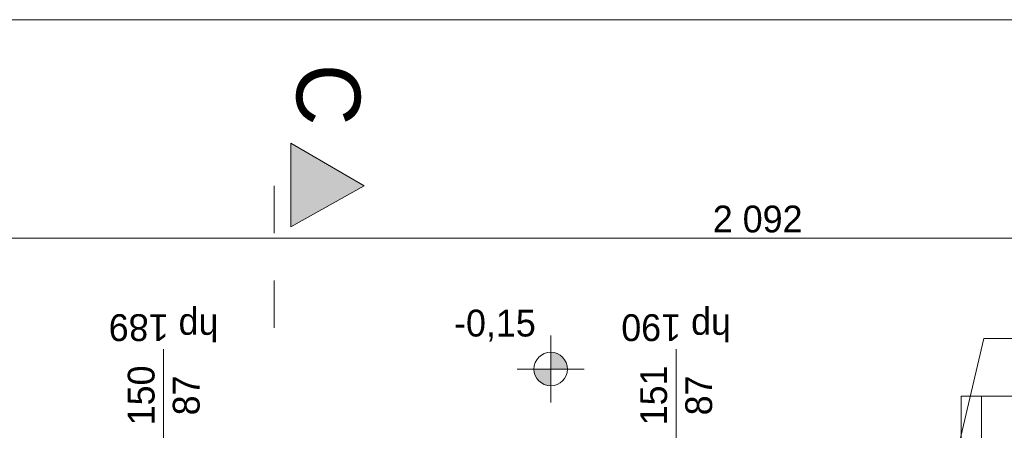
# Model space of a CAD drawing. Extents: x -686885 to -413214, y -23370 to 153194.
# Tile 77 of 145: x -503707 to -497832, y 45244 to 47694. Entities that reach past the tile are written whole.
import ezdxf

# ---------------------------------------------------------------- set-up
doc = ezdxf.new("R2010")
doc.units = 0
doc.header["$MEASUREMENT"] = 0
doc.linetypes.add('Dashed', pattern=[564.444447, 282.222223, -282.222223])
for name, color, linetype, lineweight in [('ARCH TABELA_Nr_Pióra__21', 7, 'Continuous', 9), ('instalacja CO_Nr_Pióra__21', 7, 'Continuous', 9), ('INWENT OPISY_Nr_Pióra__21', 7, 'Continuous', 9), ('INWENT OPISY_Nr_Pióra__41', 7, 'Continuous', 15), ('INWENT RZĘDNE_Nr_Pióra__21', 7, 'Continuous', 9), ('INWENT WYMIARY_Nr_Pióra__21', 7, 'Continuous', 9), ('INWENT. OKNA_Nr_Pióra__21', 7, 'Continuous', 9), ('INWENT. OKNA_Nr_Pióra__5', 7, 'Continuous', 13), ('INWENT.ŚCIANY_Nr_Pióra__5', 7, 'Continuous', 13)]:
    doc.layers.add(name, color=color, linetype=linetype, lineweight=lineweight)
for name, color, linetype in [('instalacja CO', 7, 'Continuous'), ('INWENT RZĘDNE', 7, 'Continuous'), ('INWENT WYMIARY', 7, 'Continuous')]:
    doc.layers.add(name, color=color, linetype=linetype)
doc.styles.add('GENERATED_STYLE_1', font='txt')
doc.styles.add('GENERATED_STYLE_2', font='txt')
doc.styles.add('GENERATED_STYLE_6', font='txt')
doc.dimstyles.new('GENERATED_STYLE__1', dxfattribs={"dimtxt": 160.000002, "dimasz": 91.2, "dimexe": 0.18, "dimexo": 0, "dimgap": 0.09, "dimtad": 1, "dimtih": 1, "dimtoh": 1, "dimdec": 0, "dimlfac": 0.1, "dimzin": 0, "dimdsep": 46, "dimtxsty": 'GENERATED_STYLE_1', "dimblk": 'ARROWHEAD_2', "dimblk1": 'ARROWHEAD_2', "dimblk2": 'ARROWHEAD_2', "dimcen": 0.09, "dimclrd": 7, "dimclre": 7, "dimclrt": 7, "dimazin": 0, "dimtfac": 1, "dimtdec": 4, "dimtmove": 0, "dimatfit": 3, "dimfxl": 0, "dimtolj": 1, "dimtzin": 0, "dimarcsym": 0})

# ---------------------------------------------------------------- blocks, each defined once
blk = doc.blocks.new('Linia_4', base_point=(-497953.6, 45793.1))
at = {"layer": 'instalacja CO_Nr_Pióra__21', "linetype": 'Continuous'}
blk.add_hatch(color=256, dxfattribs=at).paths.add_polyline_path([(-498156.6, 44931.2), (-498158.4, 44989.2), (-498129.2, 44982.3)], flags=0)
for p, q in [((-497953.6, 45793.1), (-498143.8, 44985.7)), ((-498156.6, 44931.2), (-498158.4, 44989.2)), ((-498158.4, 44989.2), (-498129.2, 44982.3)), ((-498156.6, 44931.2), (-498129.2, 44982.3))]:
    blk.add_line(p, q, dxfattribs=at)
blk = doc.blocks.new('*D225')
at = {"layer": 'INWENT WYMIARY_Nr_Pióra__21', "linetype": 'Continuous'}
for p, q in [((-509798.3, 46300.8), (-509798.3, 46480.8)), ((-488883.3, 46300.8), (-488883.3, 46480.8)), ((-509763.7, 46450.8), (-509833, 46330.8)), ((-488848.7, 46450.8), (-488918, 46330.8)), ((-509857, 46390.8), (-509798.3, 46390.8)), ((-509798.3, 46390.8), (-488883.3, 46390.8))]:
    blk.add_line(p, q, dxfattribs=at)
at = {"layer": 'INWENT WYMIARY_Nr_Pióra__21', "char_height": 160, "attachment_point": 7, "style": 'GENERATED_STYLE_1'}
for s, insert in [('{2\xa0092}', (-499571.2, 46422.8)), ('{1\xa0686}', (-480683.7, 46422.8))]:
    blk.add_mtext(s, dxfattribs=dict(at, insert=insert))
blk = doc.blocks.new('ARROWHEAD_2')
at = {"color": 0, "linetype": 'Continuous', "lineweight": 0}
for p, q in [((-0.378, -0.655), (0.378, 0.655)), ((0, 0), (-1, 0))]:
    blk.add_line(p, q, dxfattribs=at)
blk = doc.blocks.new('*D226')
at = {"layer": 'INWENT WYMIARY_Nr_Pióra__21', "linetype": 'Continuous'}
for p, q in [((-488883.3, 46300.8), (-488883.3, 46480.8)), ((-472023.3, 46300.8), (-472023.3, 46480.8)), ((-488848.7, 46450.8), (-488918, 46330.8)), ((-472058, 46330.8), (-471988.7, 46450.8)), ((-488883.3, 46390.8), (-472023.3, 46390.8)), ((-472023.3, 46390.8), (-471964.6, 46390.8))]:
    blk.add_line(p, q, dxfattribs=at)
at = {"layer": 'INWENT WYMIARY_Nr_Pióra__21', "char_height": 160, "attachment_point": 7, "style": 'GENERATED_STYLE_1'}
for s, insert in [('{2\xa0092}', (-499571.2, 46422.8)), ('{1\xa0686}', (-480683.7, 46422.8))]:
    blk.add_mtext(s, dxfattribs=dict(at, insert=insert))
blk = doc.blocks.new('Koty wysokościowe_24', base_point=(-500538.3, 45609.8))
at = {"layer": 'INWENT RZĘDNE_Nr_Pióra__21', "linetype": 'Continuous'}
for points in [[(-500538.3, 45609.8), (-500438.3, 45609.8), (-500445.9, 45648.1), (-500467.6, 45680.6), (-500500.1, 45702.2), (-500538.3, 45709.8)], [(-500538.3, 45609.8), (-500638.3, 45609.8), (-500630.7, 45571.6), (-500609, 45539.1), (-500576.6, 45517.5), (-500538.3, 45509.8)]]:
    blk.add_hatch(color=256, dxfattribs=at).paths.add_polyline_path(points, flags=0)
for p, q in [((-500538.3, 45409.8), (-500538.3, 45809.8)), ((-500738.3, 45609.8), (-500338.3, 45609.8))]:
    blk.add_line(p, q, dxfattribs=at)
blk.add_circle((-500538.3, 45609.8), 100, dxfattribs=at)
at = {"layer": 'INWENT RZĘDNE_Nr_Pióra__21', "insert": (-501115.1, 45774.2), "char_height": 160, "attachment_point": 7, "style": 'GENERATED_STYLE_2'}
blk.add_mtext('{-0,15}', dxfattribs=at)

msp = doc.modelspace()

# ---------------------------------------------------------------- hatches: boundary and pattern name
at = {"layer": 'INWENT OPISY_Nr_Pióra__21', "linetype": 'Continuous'}
msp.add_hatch(color=256, dxfattribs=at).paths.add_polyline_path([(-501652.1, 46702.6), (-502088.3, 46458.3), (-502088.3, 46958.3)], flags=0)

# ---------------------------------------------------------------- linework, layer by layer
at = {"layer": 'ARCH TABELA_Nr_Pióra__21', "linetype": 'Continuous'}
msp.add_line((-510973.3, 47694.2), (-470223.3, 47694.2), dxfattribs=at)
at = {"layer": 'instalacja CO_Nr_Pióra__21', "linetype": 'Continuous'}
msp.add_line((-496189.8, 45793.1), (-497953.6, 45793.1), dxfattribs=at)
at = {"layer": 'INWENT OPISY_Nr_Pióra__41', "linetype": 'Continuous'}
for p, q in [((-502088.3, 46458.3), (-502088.3, 46958.3)), ((-501652.1, 46702.6), (-502088.3, 46958.3)), ((-502088.3, 46458.3), (-501652.1, 46702.6))]:
    msp.add_line(p, q, dxfattribs=at)
at = {"layer": 'INWENT OPISY_Nr_Pióra__41', "linetype": 'Dashed'}
msp.add_line((-502188.3, 46702.6), (-502188.3, 45602.6), dxfattribs=at)
at = {"layer": 'INWENT. OKNA_Nr_Pióra__5', "linetype": 'Continuous'}
for p, q in [((-502848.3, 44817.6), (-502848.3, 45727.6)), ((-499790, 44817.6), (-499790, 45727.6))]:
    msp.add_line(p, q, dxfattribs=at)
at = {"layer": 'INWENT.ŚCIANY_Nr_Pióra__5', "linetype": 'Continuous'}
for p, q in [((-498088.3, 45047.6), (-498088.3, 45447.6)), ((-498088.3, 45447.6), (-497968.3, 45447.6)), ((-497968.3, 45447.6), (-497968.3, 45047.6)), ((-497078.3, 45447.6), (-497968.3, 45447.6))]:
    msp.add_line(p, q, dxfattribs=at)

# ---------------------------------------------------------------- block references
at = {"layer": 'instalacja CO', "linetype": 'Continuous'}
msp.add_blockref('Linia_4', (-497953.6, 45793.1), dxfattribs=at)
at = {"layer": 'INWENT RZĘDNE'}
msp.add_blockref('Koty wysokościowe_24', (-500538.3, 45609.8), dxfattribs=at)

# ---------------------------------------------------------------- texts
at = {"layer": 'INWENT OPISY_Nr_Pióra__21', "linetype": 'Continuous', "insert": (-501674.8, 47247), "char_height": 380, "attachment_point": 2, "rotation": 270, "style": 'GENERATED_STYLE_6'}
msp.add_mtext('{C}', dxfattribs=at)
at = {"layer": 'INWENT. OKNA_Nr_Pióra__21', "linetype": 'Continuous', "char_height": 160, "attachment_point": 2, "rotation": 180, "style": 'GENERATED_STYLE_6'}
for s, insert in [('{hp 189}', (-502848.3, 45777)), ('{hp 190}', (-499790, 45777))]:
    msp.add_mtext(s, dxfattribs=dict(at, insert=insert))
at = {"layer": 'INWENT. OKNA_Nr_Pióra__21', "linetype": 'Continuous', "char_height": 160, "width": 709.227, "attachment_point": 2, "rotation": 90, "line_spacing_factor": 1.008016, "style": 'GENERATED_STYLE_6'}
for s, insert in [('{150\\P87}', (-503062.5, 45452.6)), ('{151\\P87}', (-500004.2, 45452.6))]:
    msp.add_mtext(s, dxfattribs=dict(at, insert=insert))

# ---------------------------------------------------------------- dimensions: what is measured, and where the dimension line sits
at = {"layer": 'INWENT WYMIARY', "linetype": 'Continuous'}
for base, p1, p2, picture, middle in [((-509798.3251087, 46390.831841), (-509798.3251087, 45047.6315772), (-488883.3251087, 44937.6315772), '*D225', (-499297.6715053, 46502.8318426)), ((-509798.3, 46390.8), (-488883.3, 44937.6), (-472023.3, 44937.6), '*D226', (-480410.2, 46502.8))]:
    dim = msp.add_linear_dim(base=base, p1=p1, p2=p2, dimstyle='GENERATED_STYLE__1', dxfattribs=at)
    dim.commit()
    dim.dimension.update_dxf_attribs({"geometry": picture, "text_midpoint": middle})

doc.saveas('drawing.dxf')
